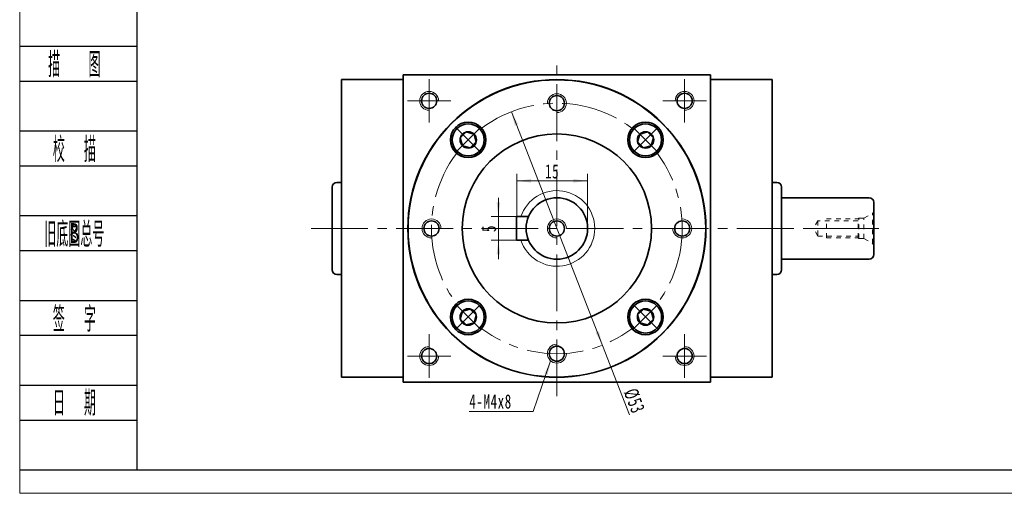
# Model space of a CAD drawing. Header units: millimetres. Extents: x 7 to 424, y 23 to 317.
# Tile 1 of 6: x 9 to 217, y 23 to 123. Entities that reach past the tile are written whole.
import ezdxf
from ezdxf.enums import TextEntityAlignment as Align

# ---------------------------------------------------------------- set-up
doc = ezdxf.new("R2010")
doc.units = ezdxf.units.MM
doc.set_wipeout_variables(frame=1)
doc.linetypes.add('点画线', pattern=[18, 12, -2, 2, -2])
doc.linetypes.add('虚线', pattern=[2, 1, -1])
doc.layers.get('0').update_dxf_attribs({"lineweight": 35})
doc.layers.add('2细线层', color=4, linetype='Continuous')
doc.layers.add('6文字层', color=3, linetype='Continuous')
for name, color, linetype, lineweight in [('中心线层', 1, '点画线', 18), ('图框_外框线', 7, 'Continuous', 18), ('尺寸线层', 3, 'Continuous', 18), ('粗实线层', 7, 'Continuous', 35), ('虚线层_1', 6, '虚线', 18)]:
    doc.layers.add(name, color=color, linetype=linetype, lineweight=lineweight)
doc.styles.add('PC_TEXTSTYLE', font='ISOCP.SHX', dxfattribs={"width": 0.707, "bigfont": 'GBCBIG.SHX'})
doc.styles.add('标准', font='txt', dxfattribs={"width": 0.667})
doc.dimstyles.new('a4-1-1', dxfattribs={"dimtxt": 3, "dimasz": 3, "dimexe": 1.5, "dimexo": 0, "dimgap": 0.5, "dimtad": 1, "dimdec": 3, "dimdsep": 46, "dimtxsty": '标准', "dimblk": '_CAXARROW', "dimcen": 0, "dimdle": 4, "dimazin": 2, "dimtfac": 0.707107, "dimtdec": 3, "dimtix": 1, "dimtmove": 2, "dimatfit": 3, "dimfxl": 0, "dimfrac": 2, "dimtolj": 1, "dimtzin": 0, "dimarcsym": 0})

# ---------------------------------------------------------------- blocks, each defined once
blk = doc.blocks.new('*X39')
at = {"layer": '尺寸线层', "linetype": 'Continuous'}
for points in [[(109.82, 81.3), (110.2, 84.3), (109.45, 84.3)], [(109.82, 76.3), (110.2, 73.3), (109.45, 73.3)]]:
    blk.add_hatch(color=0, dxfattribs=at).paths.add_polyline_path(points, flags=0)
at = {"layer": '尺寸线层', "color": 0, "linetype": 'Continuous'}
for p, q in [((109.82, 85.3), (109.82, 72.3)), ((113.69, 81.3), (108.32, 81.3)), ((113.69, 76.3), (108.32, 76.3))]:
    blk.add_line(p, q, dxfattribs=at)
at = {"layer": '尺寸线层', "color": 0, "insert": (107.85, 78.8), "char_height": 3, "width": 6, "attachment_point": 5, "rotation": 90, "line_spacing_factor": 1.15057, "style": '标准'}
blk.add_mtext('\\T1.1;5', dxfattribs=at)
blk = doc.blocks.new('_CAXARROW')
blk.add_hatch(color=0).paths.add_polyline_path([(0, 0), (-1, 0.125), (-1, -0.125)], flags=0)
blk = doc.blocks.new('*X40')
at = {"layer": '尺寸线层', "linetype": 'Continuous'}
for points in [[(113.69, 88.87), (116.69, 89.25), (116.69, 88.5)], [(128.69, 88.87), (125.69, 89.25), (125.69, 88.5)]]:
    blk.add_hatch(color=0, dxfattribs=at).paths.add_polyline_path(points, flags=0)
at = {"layer": '尺寸线层', "color": 0, "linetype": 'Continuous'}
for p, q in [((113.69, 81.3), (113.69, 90.37)), ((128.69, 78.8), (128.69, 90.37)), ((113.69, 88.87), (128.69, 88.87))]:
    blk.add_line(p, q, dxfattribs=at)
at = {"layer": '尺寸线层', "color": 0, "insert": (121.19, 90.86), "char_height": 3, "width": 6, "attachment_point": 5, "line_spacing_factor": 1.15057, "style": '标准'}
blk.add_mtext('\\T1.1;15', dxfattribs=at)
blk = doc.blocks.new('*X38')
at = {"layer": '中心线层', "linetype": '点画线', "lineweight": 18}
for p, q in [((0, -3.89), (0, 3.89)), ((-3.89, 0), (3.89, 0))]:
    blk.add_line(p, q, dxfattribs=at)
at = {"layer": '粗实线层'}
for p, q in [((-1.73, 0), (-0.87, 1.5)), ((-1.73, 0), (-0.87, -1.5)), ((-0.87, 1.5), (0.87, 1.5)), ((1.73, 0), (0.87, 1.5)), ((1.73, 0), (0.87, 1.5)), ((1.73, 0), (0.87, -1.5)), ((-0.87, -1.5), (0.87, -1.5))]:
    blk.add_line(p, q, dxfattribs=at)
blk.add_circle((0, 0), 1.73, dxfattribs=at)
for start, end in [(0, 180), (180, 360)]:
    blk.add_arc((0, 0), 3.39, start, end, dxfattribs=at)
blk = doc.blocks.new('*X41')
at = {"layer": '尺寸线层', "linetype": 'Continuous'}
for points in [[(112.56, 103.49), (113.3, 100.56), (114, 100.83)], [(131.81, 54.11), (130.37, 56.77), (131.07, 57.04)]]:
    blk.add_hatch(color=0, dxfattribs=at).paths.add_polyline_path(points, flags=0)
at = {"layer": '尺寸线层', "color": 0, "linetype": 'Continuous'}
blk.add_line((137.56, 39.38), (112.56, 103.49), dxfattribs=at)
at = {"layer": '尺寸线层', "color": 0, "insert": (138.55, 42.3), "char_height": 3, "width": 9.9855, "attachment_point": 5, "rotation": 291.3035, "line_spacing_factor": 1.15057, "style": '标准'}
blk.add_mtext('\\T1.1;%%C53', dxfattribs=at)
blk = doc.blocks.new('*X42')
at = {"layer": '尺寸线层', "linetype": 'Continuous'}
blk.add_hatch(color=0, dxfattribs=at).paths.add_polyline_path([(6.7, 10.75), (6.08, 7.79), (5.37, 8.04)], flags=0)
at = {"layer": '尺寸线层', "color": 0, "linetype": 'Continuous'}
blk.add_line((6.7, 10.75), (3, 0), dxfattribs=at)
at = {"layer": '尺寸线层', "color": 0}
for p, q in [((0, 0), (-10.53, 0)), ((3, 0), (0, 0)), ((0, 0), (0, 0))]:
    blk.add_line(p, q, dxfattribs=at)
at = {"layer": '尺寸线层', "color": 0, "insert": (-1.5, 0.6), "char_height": 3, "width": 17.068, "attachment_point": 9, "line_spacing_factor": 1.15057, "style": '标准'}
blk.add_mtext('\\T1.1;4-M4x8', dxfattribs=at)
blk = doc.blocks.new('2432g_4')
at = {"layer": '中心线层', "linetype": '点画线', "lineweight": 18}
blk.add_line((13.97, 0), (-1.08, 0), dxfattribs=at)
at = {"layer": '虚线层_1', "linetype": '虚线', "lineweight": 18}
for p, q in [((0, -3.7), (0, 3.7)), ((0, 3.7), (0.29, 3.19)), ((2.1, 2.15), (0.29, 3.19)), ((0.29, -3.19), (0.29, 3.19)), ((3.2, 2.15), (2.1, 2.15)), ((2.1, -2.15), (2.1, 2.15)), ((3.35, 2), (3.2, 2.15)), ((3.2, -2.15), (3.2, 2.15)), ((10, 2), (3.35, 2)), ((3.35, -2), (3.35, 2)), ((3.35, 1.6), (11.85, 1.6)), ((10, -2), (10, 2)), ((11.85, 1.6), (11.85, -1.6)), ((11.85, 1.6), (12.77, 0)), ((11.85, -1.6), (12.77, 0)), ((3.35, -2), (3.2, -2.15)), ((11.85, -1.6), (3.35, -1.6)), ((10, -2), (3.35, -2)), ((0, -3.7), (0.29, -3.19)), ((2.1, -2.15), (0.29, -3.19)), ((3.2, -2.15), (2.1, -2.15))]:
    blk.add_line(p, q, dxfattribs=at)

msp = doc.modelspace()

# ---------------------------------------------------------------- linework, layer by layer
at = {"layer": '2细线层'}
for p, q in [((8.6835, 117.3822), (33.385, 117.3822)), ((8.6835, 109.9965), (33.385, 109.9965)), ((8.6835, 99.4456), (33.385, 99.4456)), ((8.6835, 92.0599), (33.385, 92.0599)), ((8.6835, 81.5089), (33.385, 81.5089)), ((8.6835, 74.1233), (33.385, 74.1233)), ((8.6835, 63.5723), (33.385, 63.5723)), ((8.6835, 56.1866), (33.385, 56.1866)), ((8.6835, 45.6357), (33.385, 45.6357)), ((8.6835, 38.25), (33.385, 38.25)), ((8.6835, 27.699), (33.385, 27.699))]:
    msp.add_line(p, q, dxfattribs=at)
at = {"layer": '中心线层'}
for p, q in [((122.1853, 43.3027), (122.1853, 114.3027)), ((95.1853, 101.2027), (95.1853, 110.4027)), ((149.1853, 110.4027), (149.1853, 101.2027)), ((90.5853, 105.8027), (99.7853, 105.8027)), ((144.5853, 105.8027), (153.7853, 105.8027)), ((70.2388, 78.8027), (190.2603, 78.8027)), ((95.1853, 47.2027), (95.1853, 56.4027)), ((149.1853, 56.4027), (149.1853, 47.2027)), ((99.7853, 51.8027), (90.5853, 51.8027)), ((153.7853, 51.8027), (144.5853, 51.8027))]:
    msp.add_line(p, q, dxfattribs=at)
msp.add_circle((122.1853, 78.8027), 26.5, dxfattribs=at)
at = {"layer": '粗实线层'}
for p, q in [((89.6853, 110.3027), (76.6853, 110.3027)), ((76.6853, 110.3027), (76.6853, 47.3027)), ((89.6853, 111.3027), (154.6853, 111.3027)), ((89.6853, 46.3027), (89.6853, 111.3027)), ((154.6853, 46.3027), (154.6853, 111.3027)), ((154.6853, 110.3027), (167.6853, 110.3027)), ((167.6853, 110.3027), (167.6853, 47.3027)), ((74.6853, 87.5527), (74.6853, 70.0527)), ((75.6853, 88.5527), (76.6853, 88.5527)), ((167.6853, 88.5527), (168.6853, 88.5527)), ((169.6853, 87.5527), (169.6853, 70.0527)), ((169.6853, 85.3027), (188.1853, 85.3027)), ((189.1853, 84.3027), (189.1853, 73.3027)), ((113.6853, 81.3027), (113.6853, 76.3027)), ((113.6853, 81.3027), (116.1853, 81.3027)), ((113.6853, 76.3027), (116.1853, 76.3027)), ((169.6853, 72.3027), (188.1853, 72.3027)), ((75.6853, 69.0527), (76.6853, 69.0527)), ((167.6853, 69.0527), (168.6853, 69.0527)), ((89.6853, 47.3027), (76.6853, 47.3027)), ((89.6853, 46.3027), (154.6853, 46.3027)), ((154.6853, 47.3027), (167.6853, 47.3027))]:
    msp.add_line(p, q, dxfattribs=at)
for centre, radius in [((122.1853, 78.8027), 31.5), ((122.1853, 78.8027), 31.45), ((95.1853, 105.8027), 1.6), ((122.1853, 105.3027), 1.6), ((149.1853, 105.8027), 1.6), ((122.1853, 78.8027), 20), ((122.1853, 78.8027), 6.5), ((95.6853, 78.8027), 1.6), ((122.1853, 78.8027), 1.6), ((148.6853, 78.8027), 1.6), ((95.1853, 51.8027), 1.6), ((122.1853, 52.3027), 1.6), ((149.1853, 51.8027), 1.6)]:
    msp.add_circle(centre, radius, dxfattribs=at)
at = {"layer": '粗实线层', "lineweight": 18}
for centre, radius, start, end in [((95.1853, 105.8027), 2, 0, 270), ((122.1853, 105.3027), 2, 270, 180), ((149.1853, 105.8027), 2, 270, 180), ((122.1853, 78.8027), 8, 198.209957, 161.790043), ((95.6853, 78.8027), 2, 0, 270), ((122.1853, 78.8027), 2, 0, 270), ((148.6853, 78.8027), 2, 180, 90), ((122.1853, 52.3027), 2, 90, 0), ((95.1853, 51.8027), 2, 90, 360), ((149.1853, 51.8027), 2, 180, 90)]:
    msp.add_arc(centre, radius, start, end, dxfattribs=at)
at = {"layer": '粗实线层'}
for centre, start, end in [((75.6853, 87.5527), 90, 180), ((168.6853, 87.5527), 0, 90), ((188.1853, 84.3027), 0, 90), ((188.1853, 73.3027), 270, 360), ((75.6853, 70.0527), 180, 270), ((168.6853, 70.0527), 270, 360)]:
    msp.add_arc(centre, 1, start, end, dxfattribs=at)

# ---------------------------------------------------------------- block references
at = {"layer": '尺寸线层'}
msp.add_blockref('*X42', (114.1685, 40.043), dxfattribs=at)
at = {"layer": '粗实线层', "xscale": -0.9999999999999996}
msp.add_blockref('2432g_4', (189.1853, 78.8027), dxfattribs=at)

# ---------------------------------------------------------------- texts
at = {"layer": '6文字层', "color": 3, "style": 'PC_TEXTSTYLE'}
for s, width, p in [('描   图', 0.6667, (20.1963, 113.6894)), ('校  描', 0.667, (20.1963, 95.7527)), ('旧底图总号', 0.667, (20.1963, 77.8161)), ('签  字', 0.667, (20.1963, 59.8795)), ('日  期', 0.667, (20.2028, 42.0481))]:
    msp.add_text(s, height=5.27548, dxfattribs=dict(at, width=width)).set_placement(p, align=Align.MIDDLE)
at = {"layer": '6文字层', "width": 0.707}
msp.add_text('B', height=4.2204, dxfattribs=at).set_placement((20.1963, 77.8161), align=Align.MIDDLE)

# ---------------------------------------------------------------- dimensions: what is measured, and where the dimension line sits
at = {"layer": '尺寸线层'}
dim = msp.add_linear_dim(base=(128.6853, 88.8719), p1=(113.6853, 81.3027), p2=(128.6853, 78.8027), dimstyle='a4-1-1', override={"dimsah": 1, "dimtfill": 1, "dimtzin": 0}, dxfattribs=at)
dim.commit()
dim.dimension.update_dxf_attribs({"geometry": '*X40', "text_midpoint": (121.1853, 90.8635)})
dim = msp.add_linear_dim(base=(109.8207, 76.3027), p1=(113.6853, 81.3027), p2=(113.6853, 76.3027), angle=270, dimstyle='a4-1-1', override={"dimsah": 1, "dimtfill": 1, "dimtzin": 0}, dxfattribs=at)
dim.commit()
dim.dimension.update_dxf_attribs({"geometry": '*X39', "text_midpoint": (107.8542, 78.8027)})

# ---------------------------------------------------------------- next in the draw order: wipeouts: each hides what was drawn before it
for points in [[(105.8441, 99.9381), (105.8291, 99.9529), (105.8141, 99.9677), (105.799, 99.9823), (105.7838, 99.9969), (105.7685, 100.0114), (105.7531, 100.0257), (105.7376, 100.04), (105.7221, 100.0542), (105.7064, 100.0682), (105.6907, 100.0822), (105.6749, 100.0961), (105.659, 100.1099), (105.643, 100.1236), (105.6269, 100.1372), (105.6107, 100.1507), (105.5945, 100.164), (105.5781, 100.1773), (105.5617, 100.1905), (105.5452, 100.2036), (105.5287, 100.2166), (105.512, 100.2295), (105.4953, 100.2422), (105.4785, 100.2549), (105.4616, 100.2675), (105.4446, 100.2799), (105.4275, 100.2923), (105.4104, 100.3045), (105.3932, 100.3166), (105.376, 100.3287), (105.3586, 100.3406), (105.3586, 100.3406), (105.2274, 100.4258), (105.0924, 100.5049), (104.9539, 100.5776), (104.8122, 100.6439), (104.6676, 100.7036), (104.5204, 100.7566), (104.371, 100.8027), (104.2195, 100.8418), (104.0664, 100.8739), (103.912, 100.899), (103.7566, 100.9168), (103.6005, 100.9275), (103.4441, 100.931), (103.2877, 100.9273), (103.1317, 100.9163), (102.9763, 100.8982), (102.8219, 100.8729), (102.6689, 100.8405), (102.5175, 100.8011), (102.3681, 100.7547), (102.221, 100.7015), (102.0765, 100.6416), (101.9349, 100.5751), (101.7965, 100.5021), (101.6617, 100.4228), (101.5306, 100.3374), (101.4036, 100.246), (101.281, 100.1488), (101.163, 100.0461), (101.0499, 99.9381), (101.0499, 99.9381), (100.9419, 99.825), (100.8392, 99.707), (100.742, 99.5843), (100.6506, 99.4574), (100.5652, 99.3263), (100.4859, 99.1915), (100.4129, 99.0531), (100.3464, 98.9115), (100.2865, 98.767), (100.2333, 98.6199), (100.1869, 98.4705), (100.1475, 98.3191), (100.1151, 98.1661), (100.0898, 98.0117), (100.0717, 97.8563), (100.0607, 97.7003), (100.057, 97.5439), (100.0605, 97.3875), (100.0711, 97.2314), (100.089, 97.076), (100.1141, 96.9216), (100.1462, 96.7685), (100.1853, 96.617), (100.2314, 96.4675), (100.2844, 96.3203), (100.3441, 96.1757), (100.4103, 96.034), (100.4831, 95.8956), (100.5622, 95.7606), (100.6474, 95.6294), (100.6474, 95.6294), (100.6593, 95.612), (100.6713, 95.5948), (100.6835, 95.5776), (100.6957, 95.5604), (100.7081, 95.5434), (100.7205, 95.5264), (100.7331, 95.5095), (100.7458, 95.4927), (100.7585, 95.476), (100.7714, 95.4593), (100.7844, 95.4427), (100.7975, 95.4263), (100.8106, 95.4098), (100.8239, 95.3935), (100.8373, 95.3773), (100.8508, 95.3611), (100.8644, 95.345), (100.8781, 95.329), (100.8919, 95.3131), (100.9057, 95.2973), (100.9197, 95.2816), (100.9338, 95.2659), (100.948, 95.2503), (100.9623, 95.2349), (100.9766, 95.2195), (100.9911, 95.2042), (101.0057, 95.189), (101.0203, 95.1739), (101.0351, 95.1588), (101.0499, 95.1439), (101.0499, 95.1439), (101.1786, 95.0217), (101.3136, 94.9065), (101.4544, 94.7984), (101.6007, 94.6979), (101.752, 94.6052), (101.908, 94.5205), (102.0681, 94.4441), (102.2321, 94.3762), (102.3994, 94.3169), (102.5696, 94.2665), (102.7422, 94.2251), (102.9167, 94.1927), (103.0926, 94.1696), (103.2696, 94.1556), (103.447, 94.151), (103.6244, 94.1556), (103.8013, 94.1696), (103.9773, 94.1927), (104.1518, 94.2251), (104.3244, 94.2665), (104.4946, 94.3169), (104.6618, 94.3762), (104.8258, 94.4441), (104.986, 94.5205), (105.142, 94.6052), (105.2933, 94.6979), (105.4396, 94.7984), (105.5804, 94.9065), (105.7153, 95.0217), (105.8441, 95.1439), (105.8441, 95.1439), (105.9662, 95.2726), (106.0815, 95.4076), (106.1896, 95.5484), (106.2901, 95.6947), (106.3828, 95.846), (106.4675, 96.002), (106.5439, 96.1622), (106.6118, 96.3261), (106.6711, 96.4934), (106.7215, 96.6636), (106.7629, 96.8362), (106.7952, 97.0107), (106.8184, 97.1866), (106.8323, 97.3636), (106.837, 97.541), (106.8323, 97.7184), (106.8184, 97.8954), (106.7952, 98.0713), (106.7629, 98.2458), (106.7215, 98.4184), (106.6711, 98.5886), (106.6118, 98.7559), (106.5439, 98.9198), (106.4675, 99.08), (106.3828, 99.236), (106.2901, 99.3873), (106.1896, 99.5336), (106.0815, 99.6744), (105.9662, 99.8094)], [(143.3207, 95.1439), (143.3356, 95.1588), (143.3503, 95.1739), (143.365, 95.189), (143.3795, 95.2042), (143.394, 95.2195), (143.4084, 95.2349), (143.4226, 95.2503), (143.4368, 95.2659), (143.4509, 95.2816), (143.4649, 95.2973), (143.4788, 95.3131), (143.4925, 95.329), (143.5062, 95.345), (143.5198, 95.3611), (143.5333, 95.3773), (143.5467, 95.3935), (143.56, 95.4098), (143.5732, 95.4263), (143.5862, 95.4427), (143.5992, 95.4593), (143.6121, 95.476), (143.6249, 95.4927), (143.6375, 95.5095), (143.6501, 95.5264), (143.6626, 95.5434), (143.6749, 95.5604), (143.6872, 95.5776), (143.6993, 95.5948), (143.7113, 95.612), (143.7232, 95.6294), (143.7232, 95.6294), (143.8085, 95.7606), (143.8875, 95.8956), (143.9603, 96.034), (144.0266, 96.1757), (144.0862, 96.3203), (144.1392, 96.4675), (144.1853, 96.617), (144.2244, 96.7685), (144.2566, 96.9216), (144.2816, 97.076), (144.2995, 97.2314), (144.3102, 97.3875), (144.3136, 97.5439), (144.3099, 97.7003), (144.2989, 97.8563), (144.2808, 98.0117), (144.2555, 98.1661), (144.2231, 98.3191), (144.1837, 98.4705), (144.1374, 98.6199), (144.0842, 98.767), (144.0242, 98.9115), (143.9577, 99.0531), (143.8847, 99.1915), (143.8054, 99.3263), (143.72, 99.4574), (143.6286, 99.5843), (143.5315, 99.707), (143.4288, 99.825), (143.3207, 99.9381), (143.3207, 99.9381), (143.2076, 100.0461), (143.0896, 100.1488), (142.967, 100.246), (142.84, 100.3374), (142.709, 100.4228), (142.5741, 100.5021), (142.4358, 100.5751), (142.2942, 100.6416), (142.1497, 100.7015), (142.0026, 100.7547), (141.8531, 100.8011), (141.7018, 100.8405), (141.5487, 100.8729), (141.3943, 100.8982), (141.239, 100.9163), (141.0829, 100.9273), (140.9265, 100.931), (140.7701, 100.9275), (140.6141, 100.9168), (140.4586, 100.899), (140.3042, 100.8739), (140.1511, 100.8418), (139.9997, 100.8027), (139.8502, 100.7566), (139.703, 100.7036), (139.5584, 100.6439), (139.4167, 100.5776), (139.2782, 100.5049), (139.1432, 100.4258), (139.012, 100.3406), (139.012, 100.3406), (138.9947, 100.3287), (138.9774, 100.3166), (138.9602, 100.3045), (138.9431, 100.2923), (138.926, 100.2799), (138.9091, 100.2675), (138.8922, 100.2549), (138.8754, 100.2422), (138.8586, 100.2295), (138.842, 100.2166), (138.8254, 100.2036), (138.8089, 100.1905), (138.7925, 100.1773), (138.7762, 100.164), (138.7599, 100.1507), (138.7437, 100.1372), (138.7277, 100.1236), (138.7117, 100.1099), (138.6958, 100.0961), (138.6799, 100.0822), (138.6642, 100.0682), (138.6485, 100.0542), (138.633, 100.04), (138.6175, 100.0257), (138.6021, 100.0114), (138.5868, 99.9969), (138.5716, 99.9823), (138.5565, 99.9677), (138.5415, 99.9529), (138.5265, 99.9381), (138.5265, 99.9381), (138.4044, 99.8094), (138.2891, 99.6744), (138.1811, 99.5336), (138.0805, 99.3873), (137.9878, 99.236), (137.9031, 99.08), (137.8267, 98.9198), (137.7588, 98.7559), (137.6996, 98.5886), (137.6492, 98.4184), (137.6077, 98.2458), (137.5754, 98.0713), (137.5522, 97.8954), (137.5383, 97.7184), (137.5336, 97.541), (137.5383, 97.3636), (137.5522, 97.1866), (137.5754, 97.0107), (137.6077, 96.8362), (137.6492, 96.6636), (137.6996, 96.4934), (137.7588, 96.3261), (137.8267, 96.1622), (137.9031, 96.002), (137.9878, 95.846), (138.0805, 95.6947), (138.1811, 95.5484), (138.2891, 95.4076), (138.4044, 95.2726), (138.5265, 95.1439), (138.5265, 95.1439), (138.6553, 95.0217), (138.7902, 94.9065), (138.931, 94.7984), (139.0773, 94.6979), (139.2286, 94.6052), (139.3846, 94.5205), (139.5448, 94.4441), (139.7088, 94.3762), (139.8761, 94.3169), (140.0462, 94.2665), (140.2188, 94.2251), (140.3933, 94.1927), (140.5693, 94.1696), (140.7462, 94.1556), (140.9236, 94.151), (141.1011, 94.1556), (141.278, 94.1696), (141.454, 94.1927), (141.6285, 94.2251), (141.801, 94.2665), (141.9712, 94.3169), (142.1385, 94.3762), (142.3025, 94.4441), (142.4627, 94.5205), (142.6186, 94.6052), (142.77, 94.6979), (142.9162, 94.7984), (143.057, 94.9065), (143.192, 95.0217)], [(101.0499, 62.4614), (101.0351, 62.4465), (101.0203, 62.4315), (101.0057, 62.4164), (100.9911, 62.4012), (100.9766, 62.3859), (100.9623, 62.3705), (100.948, 62.355), (100.9338, 62.3394), (100.9197, 62.3238), (100.9057, 62.308), (100.8919, 62.2922), (100.8781, 62.2763), (100.8644, 62.2603), (100.8508, 62.2442), (100.8373, 62.2281), (100.8239, 62.2118), (100.8106, 62.1955), (100.7975, 62.1791), (100.7844, 62.1626), (100.7714, 62.146), (100.7585, 62.1294), (100.7458, 62.1126), (100.7331, 62.0958), (100.7205, 62.0789), (100.7081, 62.062), (100.6957, 62.0449), (100.6835, 62.0278), (100.6713, 62.0106), (100.6593, 61.9933), (100.6474, 61.976), (100.6474, 61.976), (100.5622, 61.8448), (100.4831, 61.7098), (100.4103, 61.5713), (100.3441, 61.4296), (100.2844, 61.285), (100.2314, 61.1378), (100.1853, 60.9883), (100.1462, 60.8369), (100.1141, 60.6838), (100.089, 60.5293), (100.0711, 60.3739), (100.0605, 60.2179), (100.057, 60.0615), (100.0607, 59.9051), (100.0717, 59.749), (100.0898, 59.5936), (100.1151, 59.4393), (100.1475, 59.2862), (100.1869, 59.1348), (100.2333, 58.9854), (100.2865, 58.8383), (100.3464, 58.6938), (100.4129, 58.5522), (100.4859, 58.4139), (100.5652, 58.279), (100.6506, 58.148), (100.742, 58.021), (100.8392, 57.8984), (100.9419, 57.7804), (101.0499, 57.6672), (101.0499, 57.6672), (101.163, 57.5592), (101.281, 57.4565), (101.4036, 57.3594), (101.5306, 57.268), (101.6617, 57.1825), (101.7965, 57.1033), (101.9349, 57.0303), (102.0765, 56.9637), (102.221, 56.9038), (102.3681, 56.8506), (102.5175, 56.8043), (102.6689, 56.7649), (102.8219, 56.7325), (102.9763, 56.7072), (103.1317, 56.689), (103.2877, 56.6781), (103.4441, 56.6743), (103.6005, 56.6778), (103.7566, 56.6885), (103.912, 56.7064), (104.0664, 56.7314), (104.2195, 56.7635), (104.371, 56.8027), (104.5204, 56.8488), (104.6676, 56.9017), (104.8122, 56.9614), (104.9539, 57.0277), (105.0924, 57.1005), (105.2274, 57.1795), (105.3586, 57.2647), (105.3586, 57.2647), (105.376, 57.2767), (105.3932, 57.2887), (105.4104, 57.3008), (105.4275, 57.3131), (105.4446, 57.3254), (105.4616, 57.3379), (105.4785, 57.3504), (105.4953, 57.3631), (105.512, 57.3759), (105.5287, 57.3888), (105.5452, 57.4017), (105.5617, 57.4148), (105.5781, 57.428), (105.5945, 57.4413), (105.6107, 57.4547), (105.6269, 57.4682), (105.643, 57.4818), (105.659, 57.4954), (105.6749, 57.5092), (105.6907, 57.5231), (105.7064, 57.5371), (105.7221, 57.5512), (105.7376, 57.5653), (105.7531, 57.5796), (105.7685, 57.594), (105.7838, 57.6085), (105.799, 57.623), (105.8141, 57.6377), (105.8291, 57.6524), (105.8441, 57.6672), (105.8441, 57.6672), (105.9662, 57.796), (106.0815, 57.9309), (106.1896, 58.0717), (106.2901, 58.218), (106.3828, 58.3693), (106.4675, 58.5253), (106.5439, 58.6855), (106.6118, 58.8495), (106.6711, 59.0168), (106.7215, 59.1869), (106.7629, 59.3595), (106.7952, 59.534), (106.8184, 59.71), (106.8323, 59.8869), (106.837, 60.0643), (106.8323, 60.2418), (106.8184, 60.4187), (106.7952, 60.5947), (106.7629, 60.7692), (106.7215, 60.9417), (106.6711, 61.1119), (106.6118, 61.2792), (106.5439, 61.4432), (106.4675, 61.6034), (106.3828, 61.7593), (106.2901, 61.9107), (106.1896, 62.0569), (106.0815, 62.1977), (105.9662, 62.3327), (105.8441, 62.4614), (105.8441, 62.4614), (105.7153, 62.5836), (105.5804, 62.6989), (105.4396, 62.8069), (105.2933, 62.9074), (105.142, 63.0002), (104.986, 63.0849), (104.8258, 63.1613), (104.6618, 63.2292), (104.4946, 63.2884), (104.3244, 63.3388), (104.1518, 63.3803), (103.9773, 63.4126), (103.8013, 63.4358), (103.6244, 63.4497), (103.447, 63.4543), (103.2696, 63.4497), (103.0926, 63.4358), (102.9167, 63.4126), (102.7422, 63.3803), (102.5696, 63.3388), (102.3994, 63.2884), (102.2321, 63.2292), (102.0681, 63.1613), (101.908, 63.0849), (101.752, 63.0002), (101.6007, 62.9074), (101.4544, 62.8069), (101.3136, 62.6989), (101.1786, 62.5836)], [(138.5265, 57.6672), (138.5415, 57.6524), (138.5565, 57.6377), (138.5716, 57.623), (138.5868, 57.6085), (138.6021, 57.594), (138.6175, 57.5796), (138.633, 57.5653), (138.6485, 57.5512), (138.6642, 57.5371), (138.6799, 57.5231), (138.6958, 57.5092), (138.7117, 57.4954), (138.7277, 57.4818), (138.7437, 57.4682), (138.7599, 57.4547), (138.7762, 57.4413), (138.7925, 57.428), (138.8089, 57.4148), (138.8254, 57.4017), (138.842, 57.3888), (138.8586, 57.3759), (138.8754, 57.3631), (138.8922, 57.3504), (138.9091, 57.3379), (138.926, 57.3254), (138.9431, 57.3131), (138.9602, 57.3008), (138.9774, 57.2887), (138.9947, 57.2767), (139.012, 57.2647), (139.012, 57.2647), (139.1432, 57.1795), (139.2782, 57.1005), (139.4167, 57.0277), (139.5584, 56.9614), (139.703, 56.9017), (139.8502, 56.8488), (139.9997, 56.8027), (140.1511, 56.7635), (140.3042, 56.7314), (140.4586, 56.7064), (140.6141, 56.6885), (140.7701, 56.6778), (140.9265, 56.6743), (141.0829, 56.6781), (141.239, 56.689), (141.3943, 56.7072), (141.5487, 56.7325), (141.7018, 56.7649), (141.8531, 56.8043), (142.0026, 56.8506), (142.1497, 56.9038), (142.2942, 56.9637), (142.4358, 57.0303), (142.5741, 57.1033), (142.709, 57.1825), (142.84, 57.268), (142.967, 57.3594), (143.0896, 57.4565), (143.2076, 57.5592), (143.3207, 57.6672), (143.3207, 57.6672), (143.4288, 57.7804), (143.5315, 57.8984), (143.6286, 58.021), (143.72, 58.148), (143.8054, 58.279), (143.8847, 58.4139), (143.9577, 58.5522), (144.0242, 58.6938), (144.0842, 58.8383), (144.1374, 58.9854), (144.1837, 59.1348), (144.2231, 59.2862), (144.2555, 59.4393), (144.2808, 59.5936), (144.2989, 59.749), (144.3099, 59.9051), (144.3136, 60.0615), (144.3102, 60.2179), (144.2995, 60.3739), (144.2816, 60.5293), (144.2566, 60.6838), (144.2244, 60.8369), (144.1853, 60.9883), (144.1392, 61.1378), (144.0862, 61.285), (144.0266, 61.4296), (143.9603, 61.5713), (143.8875, 61.7098), (143.8085, 61.8448), (143.7232, 61.976), (143.7232, 61.976), (143.7113, 61.9933), (143.6993, 62.0106), (143.6872, 62.0278), (143.6749, 62.0449), (143.6626, 62.062), (143.6501, 62.0789), (143.6375, 62.0958), (143.6249, 62.1126), (143.6121, 62.1294), (143.5992, 62.146), (143.5862, 62.1626), (143.5732, 62.1791), (143.56, 62.1955), (143.5467, 62.2118), (143.5333, 62.2281), (143.5198, 62.2442), (143.5062, 62.2603), (143.4925, 62.2763), (143.4788, 62.2922), (143.4649, 62.308), (143.4509, 62.3238), (143.4368, 62.3394), (143.4226, 62.355), (143.4084, 62.3705), (143.394, 62.3859), (143.3795, 62.4012), (143.365, 62.4164), (143.3503, 62.4315), (143.3356, 62.4465), (143.3207, 62.4614), (143.3207, 62.4614), (143.192, 62.5836), (143.057, 62.6989), (142.9162, 62.8069), (142.77, 62.9074), (142.6186, 63.0002), (142.4627, 63.0849), (142.3025, 63.1613), (142.1385, 63.2292), (141.9712, 63.2884), (141.801, 63.3388), (141.6285, 63.3803), (141.454, 63.4126), (141.278, 63.4358), (141.1011, 63.4497), (140.9236, 63.4543), (140.7462, 63.4497), (140.5693, 63.4358), (140.3933, 63.4126), (140.2188, 63.3803), (140.0462, 63.3388), (139.8761, 63.2884), (139.7088, 63.2292), (139.5448, 63.1613), (139.3846, 63.0849), (139.2286, 63.0002), (139.0773, 62.9074), (138.931, 62.8069), (138.7902, 62.6989), (138.6553, 62.5836), (138.5265, 62.4614), (138.5265, 62.4614), (138.4044, 62.3327), (138.2891, 62.1977), (138.1811, 62.0569), (138.0805, 61.9107), (137.9878, 61.7593), (137.9031, 61.6034), (137.8267, 61.4432), (137.7588, 61.2792), (137.6996, 61.1119), (137.6492, 60.9417), (137.6077, 60.7692), (137.5754, 60.5947), (137.5522, 60.4187), (137.5383, 60.2418), (137.5336, 60.0643), (137.5383, 59.8869), (137.5522, 59.71), (137.5754, 59.534), (137.6077, 59.3595), (137.6492, 59.1869), (137.6996, 59.0168), (137.7588, 58.8495), (137.8267, 58.6855), (137.9031, 58.5253), (137.9878, 58.3693), (138.0805, 58.218), (138.1811, 58.0717), (138.2891, 57.9309), (138.4044, 57.796)]]:
    msp.add_wipeout(points).dxf.layer = '粗实线层'

# ---------------------------------------------------------------- next in the draw order: linework, layer by layer
at = {"layer": '图框_外框线', "color": 3}
msp.add_lwpolyline([(8.6413, 22.7503), (424.3341, 22.7503), (424.3341, 316.7045), (8.6413, 316.7045)], close=True, dxfattribs=at)
at = {"layer": '图框_外框线', "color": 3, "lineweight": 25}
msp.add_lwpolyline([(33.385, 27.699), (419.3854, 27.699), (419.3854, 311.7558), (33.385, 311.7558)], close=True, dxfattribs=at)
at = {"layer": '粗实线层'}
for centre in [(103.447, 97.541), (140.9236, 97.541), (103.447, 60.0643), (140.9236, 60.0643)]:
    msp.add_circle(centre, 3.75, dxfattribs=at)

# ---------------------------------------------------------------- next in the draw order: block references
for p, rotation in [((103.447, 97.541), 45.00000000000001), ((140.9236, 97.541), 315), ((103.447, 60.0643), 135), ((140.9236, 60.0643), 225)]:
    msp.add_blockref('*X38', p, dxfattribs=dict(at, rotation=rotation))

# ---------------------------------------------------------------- next in the draw order: dimensions: what is measured, and where the dimension line sits
at = {"layer": '尺寸线层'}
dim = msp.add_diameter_dim_2p(p1=(112.5576, 103.4919), p2=(131.813, 54.1134), dimstyle='a4-1-1', override={"dimpost": '%%C<>', "dimsah": 1, "dimtfill": 1, "dimtzin": 0}, dxfattribs=at)
dim.commit()
dim.dimension.update_dxf_attribs({"geometry": '*X41', "text_midpoint": (136.7005, 41.5798), "dimtype": 163})

doc.saveas('drawing.dxf')
